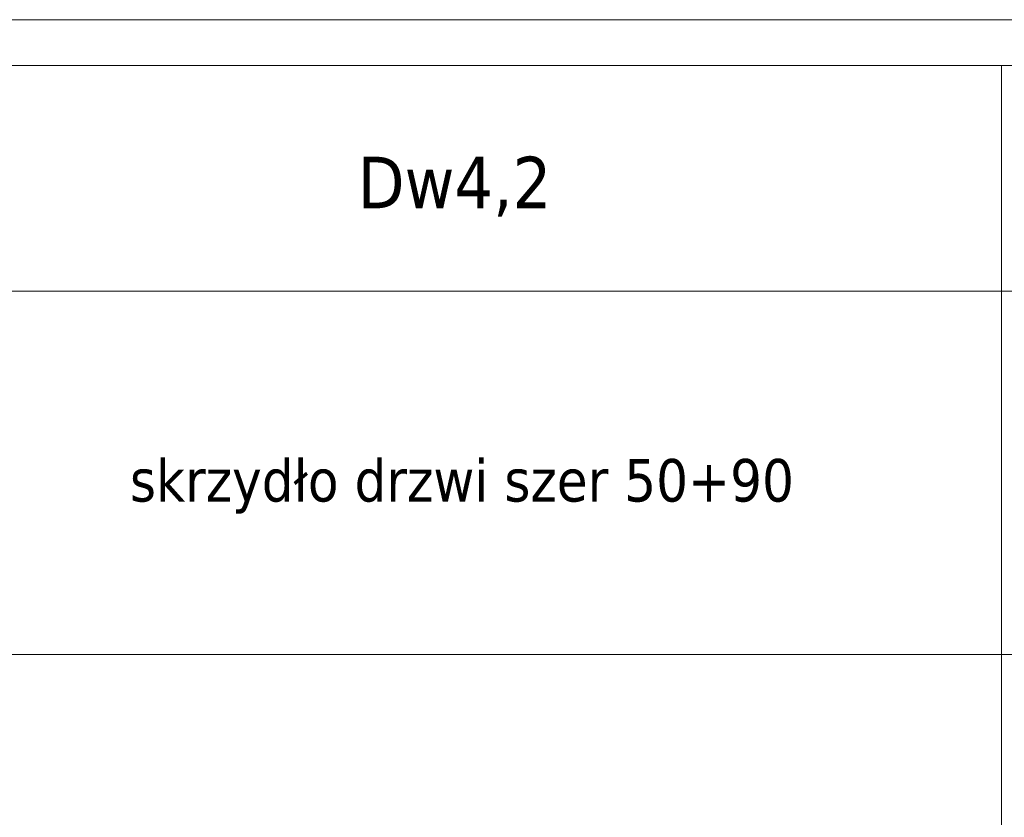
# Model space of a CAD drawing. Header units: millimetres. Extents: x 23192 to 149900, y -396339 to -79279.
# Tile 71 of 136: x 71540 to 71864, y -210422 to -210159. Entities that reach past the tile are written whole.
import ezdxf

# ---------------------------------------------------------------- set-up
doc = ezdxf.new("R2010")
doc.units = ezdxf.units.MM
doc.layers.add('0_LEGENDA', color=7, linetype='Continuous', lineweight=13)
doc.styles.add('ARIAL', font='tahoma.ttf')

msp = doc.modelspace()

# ---------------------------------------------------------------- linework, layer by layer
at = {"layer": '0_LEGENDA', "linetype": 'ByBlock', "ltscale": 5}
for p, q in [((71863.454, -211346.755), (71863.454, -210174.457)), ((67487.721, -210248.82), (76925.659, -210248.814)), ((67487.721, -210368.468), (76925.547, -210368.463))]:
    msp.add_line(p, q, dxfattribs=at)
at = {"layer": '0_LEGENDA'}
for points in [[(76925.743, -210159.522), (67472.722, -210159.421), (67475.781, -212469.617), (76943.365, -212469.693)], [(76929.162, -212454.649), (67490.781, -212454.652), (67487.721, -210174.456), (76925.729, -210174.459)]]:
    msp.add_lwpolyline(points, dxfattribs=at)

# ---------------------------------------------------------------- texts
at = {"layer": '0_LEGENDA', "linetype": 'ByBlock', "ltscale": 5, "width": 360, "attachment_point": 1, "style": 'ARIAL'}
for s, insert, char_height in [('\\pxqc;Dw4,2', (71503.453, -210204.537), 17), ('\\pxi5.22551;skrzydło drzwi szer 50+90', (71503.453, -210304.053), 14)]:
    msp.add_mtext(s, dxfattribs=dict(at, insert=insert, char_height=char_height))

doc.saveas('drawing.dxf')
